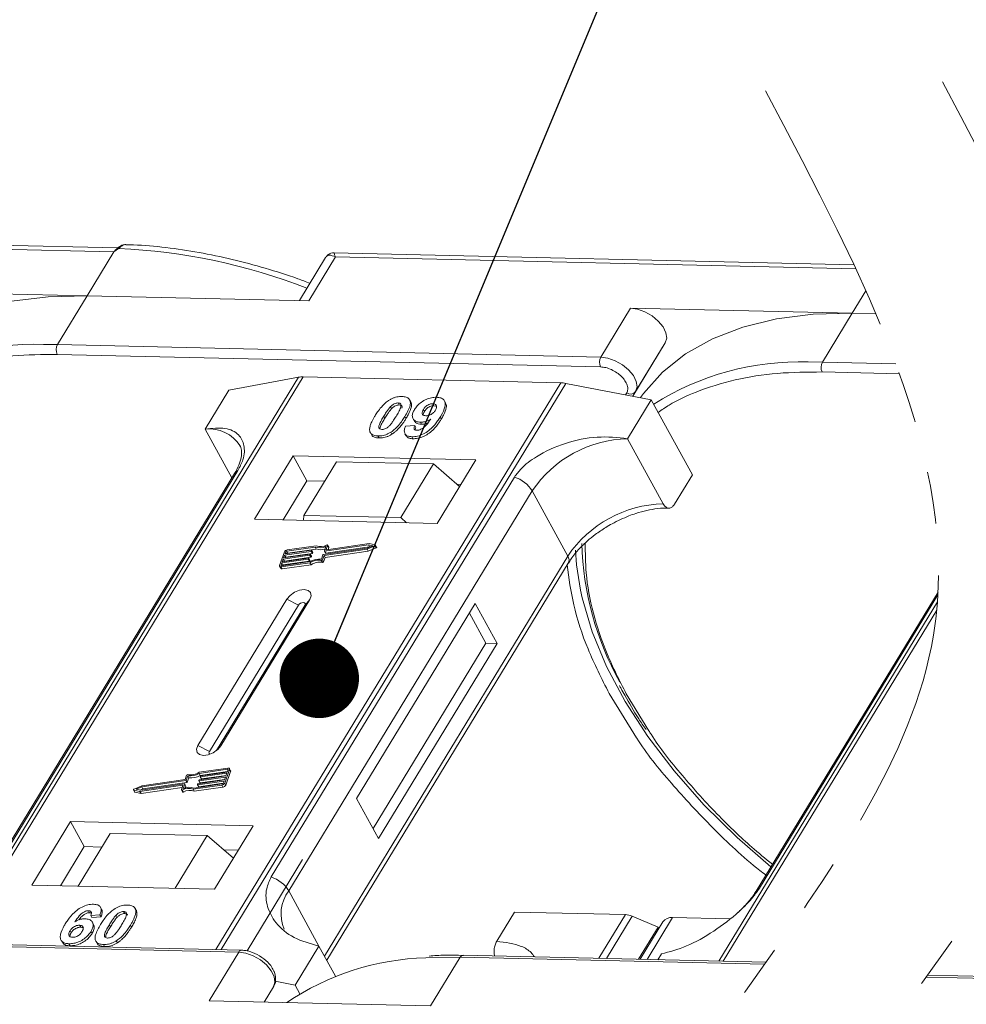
# Model space of a CAD drawing. Header units: millimetres. Extents: x -623 to 852, y 50 to 1083.
# Tile 57 of 72: x 493 to 552, y 850 to 912. Entities that reach past the tile are written whole.
import ezdxf

# ---------------------------------------------------------------- set-up
doc = ezdxf.new("R2010")
doc.units = ezdxf.units.MM
doc.linetypes.add('PHANTOM2', pattern=[31.75, 15.875, -3.175, 3.175, -3.175, 3.175, -3.175])
doc.styles.get("Standard").update_dxf_attribs({"font": '仿宋_GB2312.ttf', "width": 0.8})
doc.dimstyles.new('ISO-25.1', dxfattribs={"dimtxt": 6, "dimasz": 5, "dimexe": 3.5, "dimexo": 0.625, "dimgap": 1.5, "dimtad": 1, "dimtoh": 1, "dimtxsty": 'Standard', "dimcen": 2.5, "dimadec": 0, "dimazin": 0, "dimtfac": 1, "dimtmove": 0, "dimatfit": 3, "dimfxl": 0, "dimarcsym": 0})

msp = doc.modelspace()

# ---------------------------------------------------------------- linework, layer by layer
at = {"color": 7, "linetype": 'Continuous', "lineweight": 15}
for p, q in [((498.967, 897.438), (464.43, 898.23)), ((464.528, 897.97), (498.711, 897.186)), ((498.711, 897.186), (497.03, 894.424)), ((499.01, 897.396), (498.711, 897.186)), ((545.278, 896.375), (512.557, 897.126)), ((512.028, 896.828), (510.379, 894.117)), ((510.974, 894.104), (512.654, 896.866)), ((512.654, 896.866), (545.399, 896.114)), ((497.03, 894.424), (483.086, 894.744)), ((546.023, 894.742), (545.157, 893.319)), ((495.163, 891.355), (497.03, 894.424)), ((497.03, 894.424), (510.974, 894.104)), ((531.213, 893.639), (529.346, 890.57)), ((545.157, 893.319), (531.213, 893.639)), ((543.289, 890.25), (545.157, 893.319)), ((545.157, 893.319), (546.657, 893.285)), ((533.406, 891.464), (531.364, 888.105)), ((531.539, 888.395), (533.406, 891.464)), ((495.163, 891.355), (494.275, 891.361)), ((529.346, 890.57), (495.163, 891.355)), ((495.148, 890.733), (529.331, 889.948)), ((543.289, 890.25), (542.401, 890.256)), ((547.906, 890.144), (543.289, 890.25)), ((543.275, 889.628), (548.134, 889.517)), ((510.326, 889.298), (488.646, 853.669)), ((488.915, 853.662), (510.612, 889.32)), ((505.949, 888.493), (510.326, 889.298)), ((510.612, 889.32), (526.829, 888.947)), ((505.949, 888.493), (504.455, 886.038)), ((526.829, 888.947), (505.132, 853.29)), ((505.465, 853.283), (527.145, 888.913)), ((527.145, 888.913), (532.526, 887.883)), ((531.363, 888.106), (531.539, 888.395)), ((517.386, 887.75), (517.317, 887.876)), ((519.573, 887.685), (519.504, 887.811)), ((530.976, 888.317), (530.902, 888.194)), ((531.032, 885.428), (532.526, 887.883)), ((532.526, 887.883), (535.113, 883.155)), ((516.116, 887.446), (516.185, 887.32)), ((516.588, 887.679), (516.657, 887.553)), ((518.188, 887.27), (518.257, 887.144)), ((518.842, 887.503), (518.773, 887.629)), ((518.842, 887.503), (518.97, 887.477)), ((515.694, 886.855), (515.763, 886.729)), ((517.086, 886.693), (517.017, 886.82)), ((517.534, 886.69), (517.603, 886.564)), ((519.309, 886.664), (519.24, 886.79)), ((504.455, 886.038), (506.137, 882.963)), ((517.058, 886.212), (517.642, 886.251)), ((517.642, 886.251), (517.711, 886.125)), ((517.999, 886.466), (518.068, 886.34)), ((514.899, 885.739), (514.968, 885.613)), ((515.324, 885.602), (515.393, 885.476)), ((516.131, 885.836), (516.2, 885.71)), ((517.023, 885.746), (517.092, 885.62)), ((517.457, 885.553), (517.526, 885.427)), ((533.274, 881.33), (531.032, 885.428)), ((509.986, 884.355), (507.558, 880.365)), ((521.479, 884.091), (509.986, 884.355)), ((509.986, 884.355), (510.848, 882.779)), ((519.051, 880.102), (521.479, 884.091)), ((491.203, 858.253), (506.516, 883.419)), ((512.708, 883.981), (510.654, 880.605)), ((518.814, 883.841), (512.708, 883.981)), ((516.76, 880.465), (518.814, 883.841)), ((518.814, 883.841), (520.458, 882.414)), ((506.301, 883.233), (490.988, 858.067)), ((523.92, 883.02), (508.607, 857.854)), ((510.848, 882.779), (509.354, 880.324)), ((511.961, 882.753), (510.848, 882.779)), ((533.993, 881.314), (535.113, 883.155)), ((520.545, 882.556), (520.287, 882.562)), ((509.715, 856.977), (525.028, 882.143)), ((527.269, 878.045), (525.028, 882.143)), ((507.558, 880.365), (519.051, 880.102)), ((510.654, 880.605), (510.631, 880.295)), ((516.76, 880.465), (510.654, 880.605)), ((517.128, 880.146), (516.76, 880.465)), ((511.379, 878.616), (509.591, 878.362)), ((511.433, 878.691), (509.616, 878.433)), ((509.66, 878.236), (511.448, 878.49)), ((511.448, 878.49), (511.379, 878.616)), ((511.892, 878.151), (514.651, 878.542)), ((511.935, 878.089), (514.644, 878.474)), ((511.952, 878.378), (512.05, 878.652)), ((514.728, 878.755), (511.968, 878.363)), ((512.037, 878.237), (514.797, 878.629)), ((512.069, 878.462), (512.161, 878.718)), ((512.077, 878.448), (512.069, 878.462)), ((514.772, 878.829), (512.085, 878.447)), ((512.229, 878.611), (512.16, 878.737)), ((512.161, 878.718), (512.23, 878.592)), ((512.183, 878.461), (512.23, 878.592)), ((514.644, 878.474), (515.136, 878.681)), ((514.713, 878.348), (514.644, 878.474)), ((514.651, 878.542), (515.013, 878.695)), ((514.713, 878.348), (515.205, 878.555)), ((515.013, 878.695), (514.728, 878.755)), ((514.797, 878.629), (514.728, 878.755)), ((515.16, 878.747), (514.772, 878.829)), ((514.797, 878.629), (514.837, 878.621)), ((515.136, 878.681), (515.205, 878.555)), ((515.244, 878.61), (515.175, 878.736)), ((509.441, 878.307), (509.135, 877.456)), ((510.938, 877.847), (509.277, 877.611)), ((509.303, 877.682), (510.963, 877.918)), ((509.367, 877.859), (509.303, 877.682)), ((511.027, 878.095), (509.367, 877.859)), ((509.436, 877.733), (509.367, 877.859)), ((509.392, 877.93), (511.052, 878.166)), ((509.456, 878.108), (509.392, 877.93)), ((509.436, 877.733), (511.096, 877.969)), ((511.116, 878.343), (509.456, 878.108)), ((509.525, 877.982), (509.456, 878.108)), ((509.481, 878.179), (511.141, 878.414)), ((509.532, 878.32), (509.481, 878.179)), ((509.512, 877.947), (509.525, 877.982)), ((509.525, 877.982), (511.185, 878.217)), ((509.6, 878.195), (509.532, 878.32)), ((509.591, 878.362), (509.66, 878.236)), ((511.007, 877.721), (510.938, 877.847)), ((510.98, 877.903), (510.967, 877.868)), ((511.036, 877.742), (510.967, 877.868)), ((511.048, 877.786), (510.979, 877.912)), ((510.98, 877.903), (511.049, 877.777)), ((511.096, 877.969), (511.027, 878.095)), ((511.069, 878.152), (511.056, 878.116)), ((511.125, 877.99), (511.056, 878.116)), ((511.138, 878.035), (511.069, 878.161)), ((511.138, 878.025), (511.069, 878.152)), ((511.185, 878.217), (511.116, 878.343)), ((511.125, 877.99), (511.138, 878.025)), ((511.158, 878.4), (511.145, 878.364)), ((511.214, 878.238), (511.145, 878.364)), ((511.227, 878.283), (511.158, 878.409)), ((511.227, 878.274), (511.158, 878.4)), ((511.214, 878.238), (511.227, 878.274)), ((511.764, 877.855), (511.863, 878.13)), ((511.836, 877.815), (511.935, 878.089)), ((511.905, 877.689), (512.004, 877.963)), ((512.004, 877.963), (511.935, 878.089)), ((511.952, 878.369), (512.021, 878.243)), ((527.269, 878.045), (511.956, 852.879)), ((512.037, 878.237), (511.968, 878.363)), ((512.004, 877.963), (514.713, 878.348)), ((509.136, 877.401), (509.205, 877.275)), ((509.277, 877.611), (509.226, 877.469)), ((509.226, 877.469), (509.242, 877.441)), ((509.234, 877.369), (511.05, 877.627)), ((509.303, 877.243), (509.234, 877.369)), ((509.259, 877.44), (511.047, 877.694)), ((509.346, 877.485), (509.277, 877.611)), ((509.303, 877.243), (511.119, 877.501)), ((509.334, 877.451), (509.346, 877.485)), ((509.346, 877.485), (511.007, 877.721)), ((509.423, 877.699), (509.436, 877.733)), ((511.036, 877.742), (511.049, 877.777)), ((511.119, 877.501), (511.05, 877.627)), ((511.759, 877.774), (511.828, 877.648)), ((511.905, 877.689), (511.836, 877.815)), ((512.099, 852.618), (527.303, 877.604)), ((550.566, 875.781), (539.115, 856.963)), ((539.329, 857.149), (550.556, 875.6)), ((509.599, 875.34), (503.996, 866.133)), ((510.319, 874.95), (504.717, 865.743)), ((505.177, 865.816), (510.729, 874.94)), ((505.433, 866.1), (511.035, 875.307)), ((509.599, 875.34), (510.319, 874.95)), ((511.035, 875.307), (510.729, 874.94)), ((521.451, 875.067), (513.981, 862.791)), ((522.83, 872.546), (521.451, 875.067)), ((550.528, 875.17), (536.773, 852.564)), ((522.112, 872.562), (521.077, 874.454)), ((537.042, 852.558), (550.483, 874.648)), ((515.016, 860.9), (522.112, 872.562)), ((515.361, 860.27), (522.83, 872.546)), ((522.83, 872.546), (522.112, 872.562)), ((529.874, 869.394), (531.602, 866.607)), ((532.374, 867.06), (530.952, 869.37)), ((504.717, 865.743), (503.996, 866.133)), ((505.433, 866.1), (505.244, 865.874)), ((503.287, 864.253), (503.188, 863.979)), ((503.359, 864.213), (503.261, 863.939)), ((503.428, 864.087), (503.359, 864.213)), ((505.889, 864.699), (504.073, 864.441)), ((505.864, 864.628), (504.076, 864.374)), ((504.145, 864.248), (504.076, 864.374)), ((504.096, 863.973), (505.757, 864.209)), ((504.144, 864.165), (504.156, 864.201)), ((504.145, 864.248), (505.858, 864.492)), ((505.82, 864.387), (504.16, 864.151)), ((504.186, 864.222), (505.846, 864.457)), ((504.229, 864.025), (505.769, 864.243)), ((505.683, 863.761), (505.988, 864.612)), ((505.752, 863.635), (506.057, 864.486)), ((505.757, 864.209), (505.82, 864.387)), ((505.846, 864.457), (505.897, 864.599)), ((505.89, 864.58), (505.864, 864.628)), ((506.056, 864.541), (505.987, 864.667)), ((505.988, 864.612), (506.057, 864.486)), ((500.479, 863.594), (499.987, 863.387)), ((500.351, 863.24), (503.038, 863.621)), ((500.396, 863.313), (503.155, 863.705)), ((503.231, 863.918), (500.472, 863.526)), ((503.188, 863.979), (500.479, 863.594)), ((500.541, 863.4), (503.3, 863.792)), ((503.054, 863.607), (502.962, 863.35)), ((503.051, 863.597), (503.038, 863.621)), ((503.172, 863.691), (503.073, 863.417)), ((503.24, 863.574), (503.171, 863.7)), ((503.241, 863.565), (503.172, 863.691)), ((503.3, 863.792), (503.231, 863.918)), ((503.33, 863.813), (503.261, 863.939)), ((503.33, 863.813), (503.428, 864.087)), ((503.691, 863.377), (505.507, 863.635)), ((503.745, 863.452), (505.533, 863.706)), ((503.965, 863.669), (503.978, 863.704)), ((503.965, 863.66), (504.034, 863.534)), ((505.642, 863.89), (503.982, 863.654)), ((504.051, 863.528), (503.982, 863.654)), ((504.007, 863.725), (505.668, 863.961)), ((504.051, 863.528), (505.591, 863.747)), ((504.054, 863.917), (504.067, 863.952)), ((504.055, 863.908), (504.124, 863.782)), ((505.731, 864.138), (504.071, 863.903)), ((504.14, 863.776), (504.071, 863.903)), ((504.14, 863.776), (505.68, 863.995)), ((504.144, 864.156), (504.213, 864.03)), ((504.229, 864.025), (504.16, 864.151)), ((505.507, 863.635), (505.576, 863.509)), ((505.591, 863.748), (505.642, 863.89)), ((505.668, 863.961), (505.731, 864.138)), ((505.752, 863.635), (505.683, 863.761)), ((499.948, 863.332), (500.017, 863.206)), ((499.964, 863.322), (500.351, 863.24)), ((500.033, 863.196), (499.964, 863.322)), ((500.033, 863.196), (500.42, 863.114)), ((500.472, 863.526), (500.11, 863.374)), ((500.11, 863.374), (500.396, 863.313)), ((500.42, 863.114), (500.351, 863.24)), ((500.355, 863.322), (500.541, 863.4)), ((500.42, 863.114), (503.009, 863.481)), ((500.541, 863.4), (500.472, 863.526)), ((502.963, 863.332), (503.032, 863.206)), ((503.085, 863.201), (503.016, 863.327)), ((503.203, 863.46), (503.241, 863.565)), ((503.76, 863.251), (503.691, 863.377)), ((503.76, 863.251), (505.576, 863.509)), ((513.981, 862.791), (515.361, 860.27)), ((495.98, 861.338), (493.553, 857.348)), ((507.473, 861.074), (495.98, 861.338)), ((495.98, 861.338), (496.843, 859.762)), ((498.479, 860.596), (496.462, 857.281)), ((498.479, 860.596), (504.584, 860.455)), ((505.046, 857.084), (507.473, 861.074)), ((502.567, 857.141), (504.584, 860.455)), ((504.584, 860.455), (506.229, 859.028)), ((496.843, 859.762), (495.349, 857.307)), ((497.956, 859.736), (496.843, 859.762)), ((506.539, 859.539), (505.616, 859.56)), ((510.587, 858.948), (507.095, 853.209)), ((493.553, 857.348), (505.046, 857.084)), ((509.715, 856.977), (511.611, 853.51)), ((497.117, 855.731), (497.186, 855.605)), ((497.94, 855.819), (497.871, 855.945)), ((499.321, 855.68), (499.39, 855.554)), ((500.001, 855.941), (499.995, 855.952)), ((500.074, 855.822), (500.143, 855.696)), ((522.797, 853.809), (523.917, 855.65)), ((523.917, 855.65), (530.901, 855.49)), ((497.835, 855.48), (497.251, 855.441)), ((497.251, 855.441), (497.32, 855.315)), ((497.32, 855.315), (497.904, 855.353)), ((497.43, 854.872), (497.361, 854.999)), ((497.835, 855.48), (497.904, 855.353)), ((498.918, 855.321), (498.849, 855.447)), ((530.901, 855.49), (529.227, 852.738)), ((531.32, 855.391), (529.699, 852.727)), ((531.32, 855.391), (532.951, 854.696)), ((533.253, 855.038), (531.817, 852.678)), ((532.263, 852.668), (533.863, 855.297)), ((537.439, 855.215), (533.863, 855.297)), ((495.954, 854.474), (496.023, 854.348)), ((496.552, 854.818), (496.621, 854.692)), ((497.273, 854.433), (497.342, 854.307)), ((498.426, 854.854), (498.495, 854.728)), ((499.752, 854.824), (499.821, 854.698)), ((531.724, 852.68), (532.951, 854.696)), ((532.995, 854.615), (532.951, 854.696)), ((472.38, 853.913), (506.563, 853.129)), ((506.746, 853.253), (472.562, 854.038)), ((495.388, 853.883), (495.457, 853.757)), ((497.576, 853.817), (497.645, 853.69)), ((498.863, 853.837), (498.932, 853.711)), ((495.882, 853.653), (495.951, 853.527)), ((498.057, 853.603), (498.126, 853.477)), ((506.563, 853.129), (504.696, 850.06)), ((511.611, 853.51), (510.117, 851.055)), ((511.611, 853.51), (512.654, 851.605)), ((518.347, 852.77), (520.507, 852.809)), ((518.639, 849.74), (520.507, 852.809)), ((520.507, 852.809), (539.664, 852.369)), ((539.754, 852.496), (520.689, 852.933)), ((532.939, 852.652), (533.16, 853.016)), ((508.855, 851.297), (510.117, 851.055)), ((549.818, 851.558), (564.227, 851.227)), ((564.409, 851.352), (549.909, 851.684)), ((508.756, 850.953), (508.164, 849.98)), ((508.164, 849.98), (508.756, 850.953)), ((510.117, 851.055), (510.417, 850.508)), ((504.696, 850.06), (518.639, 849.74))]:
    msp.add_line(p, q, dxfattribs=at)
at = {"color": 7, "linetype": 'Continuous', "lineweight": 15, "flags": 128}
for points in [[(499.01, 897.396), (498.993, 897.406), (498.978, 897.414), (498.965, 897.419), (498.954, 897.421), (498.944, 897.42), (498.937, 897.417), (498.932, 897.41), (498.929, 897.401)], [(497.03, 894.424), (494.578, 894.366), (492.279, 894.077), (490.159, 893.561), (488.241, 892.822), (486.546, 891.87), (485.092, 890.715), (483.896, 889.369), (483.716, 889.118)], [(533.406, 891.464), (533.495, 891.755), (533.446, 892.1), (533.265, 892.469), (532.966, 892.831), (532.576, 893.153), (532.127, 893.408), (531.66, 893.575), (531.213, 893.639)], [(545.157, 893.319), (542.705, 893.261), (540.406, 892.973), (538.286, 892.456), (536.368, 891.718), (534.673, 890.766), (533.219, 889.611), (532.023, 888.265), (531.843, 888.014)], [(531.539, 888.395), (531.628, 888.686), (531.579, 889.031), (531.397, 889.4), (531.099, 889.762), (530.708, 890.084), (530.26, 890.339), (529.792, 890.506), (529.346, 890.57)], [(512.085, 878.447), (512.081, 878.447), (512.077, 878.447), (512.074, 878.448), (512.071, 878.45), (512.069, 878.452), (512.068, 878.455), (512.068, 878.458), (512.069, 878.462)], [(512.107, 878.741), (512.119, 878.745), (512.131, 878.748), (512.141, 878.748), (512.15, 878.745), (512.157, 878.741), (512.161, 878.735), (512.163, 878.727), (512.161, 878.718)], [(515.16, 878.747), (515.169, 878.743), (515.175, 878.736), (515.177, 878.728), (515.176, 878.718), (515.17, 878.707), (515.161, 878.697), (515.149, 878.688), (515.136, 878.681)], [(515.205, 878.555), (515.218, 878.562), (515.23, 878.571), (515.239, 878.581), (515.245, 878.592), (515.246, 878.602), (515.244, 878.61)], [(510.963, 877.918), (510.967, 877.918), (510.971, 877.918), (510.975, 877.917), (510.977, 877.915), (510.979, 877.913), (510.98, 877.91), (510.98, 877.907), (510.98, 877.903)], [(511.052, 878.166), (511.057, 878.166), (511.061, 878.166), (511.064, 878.165), (511.067, 878.163), (511.068, 878.161), (511.07, 878.158), (511.07, 878.155), (511.069, 878.152)], [(511.141, 878.414), (511.146, 878.415), (511.15, 878.414), (511.153, 878.413), (511.156, 878.411), (511.158, 878.409), (511.159, 878.406), (511.159, 878.403), (511.158, 878.4)], [(511.968, 878.363), (511.964, 878.363), (511.96, 878.363), (511.957, 878.365), (511.954, 878.366), (511.952, 878.369), (511.951, 878.371), (511.951, 878.374), (511.952, 878.378)], [(528.067, 875.894), (527.824, 877.487), (527.76, 878.409)], [(509.234, 877.369), (509.208, 877.368), (509.184, 877.37), (509.164, 877.376), (509.148, 877.387), (509.137, 877.4), (509.131, 877.417), (509.13, 877.436), (509.135, 877.456)], [(509.226, 877.469), (509.225, 877.462), (509.225, 877.456), (509.227, 877.451), (509.231, 877.446), (509.236, 877.443), (509.243, 877.44), (509.251, 877.44), (509.259, 877.44)], [(511.035, 875.307), (511.124, 875.543), (511.089, 875.745), (510.937, 875.884), (510.69, 875.937), (510.387, 875.896), (510.073, 875.769), (509.796, 875.573), (509.599, 875.34)], [(540.046, 858.493), (537.92, 860.344), (535.838, 862.398), (533.956, 864.523), (532.296, 866.696), (530.873, 868.896), (529.704, 871.097), (528.8, 873.278), (528.171, 875.416), (528.067, 875.894)], [(510.729, 874.94), (510.754, 875.007), (510.744, 875.065), (510.701, 875.105), (510.63, 875.12), (510.544, 875.108), (510.454, 875.072), (510.376, 875.016), (510.319, 874.95)], [(503.996, 866.133), (503.908, 865.896), (503.943, 865.694), (504.095, 865.555), (504.341, 865.502), (504.645, 865.543), (504.959, 865.67), (505.235, 865.866), (505.433, 866.1)], [(504.717, 865.743), (504.692, 865.675), (504.702, 865.617), (504.745, 865.578), (504.75, 865.576)], [(505.897, 864.599), (505.898, 864.606), (505.898, 864.612), (505.896, 864.618), (505.892, 864.622), (505.887, 864.626), (505.88, 864.628), (505.872, 864.629), (505.864, 864.628)], [(505.889, 864.699), (505.915, 864.701), (505.939, 864.699), (505.959, 864.692), (505.975, 864.682), (505.987, 864.668), (505.993, 864.652), (505.993, 864.633), (505.988, 864.612)], [(503.038, 863.621), (503.042, 863.621), (503.046, 863.621), (503.05, 863.62), (503.052, 863.618), (503.054, 863.616), (503.055, 863.613), (503.055, 863.61), (503.054, 863.607)], [(503.155, 863.705), (503.159, 863.705), (503.163, 863.705), (503.167, 863.704), (503.169, 863.702), (503.171, 863.7), (503.172, 863.697), (503.172, 863.694), (503.172, 863.691)], [(503.982, 863.654), (503.977, 863.654), (503.973, 863.654), (503.97, 863.655), (503.967, 863.657), (503.966, 863.659), (503.965, 863.662), (503.964, 863.665), (503.965, 863.669)], [(504.071, 863.903), (504.067, 863.902), (504.063, 863.903), (504.059, 863.904), (504.057, 863.905), (504.055, 863.908), (504.054, 863.91), (504.054, 863.914), (504.054, 863.917)], [(504.16, 864.151), (504.156, 864.15), (504.152, 864.151), (504.148, 864.152), (504.146, 864.154), (504.144, 864.156), (504.143, 864.159), (504.143, 864.162), (504.144, 864.165)], [(499.964, 863.322), (499.954, 863.326), (499.948, 863.332), (499.946, 863.341), (499.947, 863.351), (499.953, 863.361), (499.962, 863.371), (499.974, 863.38), (499.987, 863.387)], [(503.016, 863.327), (503.004, 863.323), (502.993, 863.321), (502.982, 863.321), (502.973, 863.323), (502.966, 863.328), (502.962, 863.334), (502.961, 863.341), (502.962, 863.35)], [(503.032, 863.206), (503.035, 863.201), (503.042, 863.197), (503.051, 863.195), (503.062, 863.195), (503.073, 863.197), (503.085, 863.201)], [(506.563, 853.129), (507.01, 853.065), (507.477, 852.898), (507.926, 852.642), (508.316, 852.32), (508.615, 851.959), (508.796, 851.59), (508.845, 851.244), (508.756, 850.953)]]:
    msp.add_lwpolyline(points, dxfattribs=at)
at = {"color": 7, "linetype": 'Continuous', "lineweight": 15}
for centre, radius, start, end in [((497.315, 859.828), 37.606, 68.8867, 87.41637), ((493.727, 874.183), 17.186, 88.17299, 122.27686), ((495.756, 891.03), 0.676, 151.28833, 206.07738), ((529.939, 890.245), 0.676, 151.28833, 206.07738), ((541.854, 873.079), 17.186, 88.17299, 122.27686), ((543.882, 889.925), 0.676, 151.28833, 206.07738), ((510.572, 887.916), 1.404, 88.36437, 100.07486), ((526.777, 887.025), 1.923, 78.95956, 88.45106), ((531.218, 888.643), 0.406, 233.49916, 322.32593), ((504.695, 883.73), 2.32, 32.72807, 95.94494), ((531.2, 877.991), 7.439, 91.29253, 146.07318), ((506.714, 882.975), 0.486, 114.04723, 148.03545), ((523.277, 881.07), 2.052, 31.49474, 71.76502), ((533.442, 873.893), 7.439, 91.29253, 146.07318), ((511.67, 879.475), 0.907, 251.29271, 294.8085), ((511.715, 879.46), 0.819, 249.85489, 298.61454), ((511.729, 879.293), 0.85, 250.64873, 287.80174), ((512.21, 878.601), 0.0214, 336.12463, 26.81041), ((546.971, 879.323), 18.828, 181.47296, 209.27046), ((509.646, 878.207), 0.229, 97.42066, 153.85265), ((509.601, 878.287), 0.0762, 97.42066, 153.85265), ((509.67, 878.16), 0.0769, 97.57631, 152.44031), ((510.933, 877.885), 0.0381, 277.42066, 333.85265), ((511.022, 878.133), 0.0381, 277.42066, 333.85265), ((511.65, 876.688), 1.173, 84.44241, 120.93013), ((511.091, 878.007), 0.0381, 277.42066, 333.85265), ((511.111, 878.381), 0.0381, 277.42066, 333.85265), ((511.128, 878.03), 0.011, 336.9348, 26.00024), ((511.18, 878.255), 0.0381, 277.42066, 333.85265), ((511.217, 878.278), 0.011, 336.9348, 26.00024), ((511.897, 878.113), 0.0381, 97.42066, 153.85265), ((512.033, 878.251), 0.0149, 216.6597, 287.11154), ((526.928, 877.797), 0.422, 332.73921, 35.93869), ((509.277, 877.328), 0.0892, 216.6597, 287.11154), ((511.002, 877.759), 0.0381, 277.42066, 333.85265), ((511.038, 877.782), 0.011, 336.9348, 26.00024), ((511.593, 876.79), 0.998, 80.39857, 122.94909), ((511.662, 876.664), 0.998, 80.39857, 122.94909), ((511.77, 877.847), 0.0736, 261.76287, 334.64704), ((511.839, 877.72), 0.0736, 261.76287, 334.64704), ((503.353, 864.222), 0.0736, 81.76287, 154.64704), ((503.473, 865.381), 1.173, 264.44241, 300.93013), ((503.53, 865.278), 0.998, 260.39857, 302.94909), ((503.542, 865.255), 1.173, 264.44241, 300.93013), ((504.191, 864.184), 0.0381, 97.42066, 153.85265), ((505.997, 864.512), 0.0661, 336.9348, 26.00024), ((503.227, 863.956), 0.0381, 277.42066, 333.85265), ((503.296, 863.83), 0.0381, 277.42066, 333.85265), ((504.012, 863.687), 0.0381, 97.42066, 153.85265), ((504.101, 863.936), 0.0381, 97.42066, 153.85265), ((504.136, 863.791), 0.0149, 216.6597, 287.11154), ((504.225, 864.039), 0.0149, 216.6597, 287.11154), ((505.478, 863.862), 0.229, 277.42066, 333.85265), ((505.523, 863.782), 0.0762, 277.42066, 333.85265), ((505.547, 863.736), 0.229, 277.42066, 333.85265), ((500.035, 863.217), 0.0212, 210.21858, 262.82259), ((503.409, 862.608), 0.819, 69.85489, 118.61454), ((503.454, 862.593), 0.907, 71.29271, 114.8085), ((503.478, 862.482), 0.819, 69.85489, 118.61454), ((503.23, 863.569), 0.011, 336.9348, 26.00024), ((504.046, 863.542), 0.0149, 216.6597, 287.11154), ((507.965, 855.905), 2.052, 31.49474, 71.76502), ((511.66, 855.514), 2.434, 143.05874, 202.97399), ((539.527, 856.705), 0.486, 114.04363, 148.18037), ((530.851, 854.336), 1.154, 66.05067, 87.52203), ((533.783, 854.638), 0.664, 83.06528, 142.98998), ((506.755, 853.043), 0.21, 92.05976, 156.00278), ((518.815, 836.305), 16.472, 91.62872, 124.08314), ((520.706, 852.713), 0.221, 94.37574, 154.30043)]:
    msp.add_arc(centre, radius, start, end, dxfattribs=at)
at = {"color": 3, "linetype": 'PHANTOM2', "lineweight": 9, "ltscale": 1.030123}
for points in [[(550.848, 907.882), (561.421, 873.644), (537.756, 828.834), (548.329, 794.596)], [(539.705, 907.314), (550.278, 873.076), (526.613, 828.266), (537.186, 794.028)]]:
    msp.add_spline(points, degree=3, dxfattribs=at)
at = {"color": 7, "linetype": 'Continuous', "lineweight": 15}
for points, knots in [([(499.466, 897.639), (499.461, 897.641), (499.422, 897.652), (499.341, 897.629), (499.227, 897.58), (499.118, 897.499), (499.044, 897.428), (499.01, 897.396)], [0, 0, 0, 0, 0.033044, 0.285426, 0.531875, 0.785768, 1, 1, 1, 1]), ([(498.944, 897.42), (498.931, 897.411), (498.906, 897.392), (498.88, 897.373), (498.868, 897.364)], [0, 0, 0, 0, 0.518796, 1, 1, 1, 1]), ([(499.425, 897.639), (499.381, 897.636), (499.287, 897.63), (499.118, 897.557), (499.006, 897.47), (498.937, 897.417)], [0, 0, 0, 0, 0.249637, 0.538323, 1, 1, 1, 1]), ([(511.042, 895.208), (510.787, 895.305), (509.853, 895.663), (508.219, 896.174), (506.142, 896.734), (504.05, 897.172), (501.975, 897.471), (500.438, 897.623), (499.623, 897.629), (499.465, 897.63)], [0, 0, 0, 0, 0.064257, 0.235538, 0.411454, 0.590698, 0.772379, 0.955884, 1, 1, 1, 1]), ([(512.555, 897.126), (512.491, 897.122), (512.381, 897.115), (512.197, 897.03), (512.113, 896.934), (512.067, 896.882)], [0, 0, 0, 0, 0.389383, 0.666862, 1, 1, 1, 1]), ([(512.556, 897.12), (512.556, 897.122), (512.555, 897.145), (512.578, 897.063), (512.629, 896.932), (512.654, 896.866)], [0, 0, 0, 0, 0.044603, 0.521109, 1, 1, 1, 1]), ([(512.654, 896.866), (512.515, 896.922), (512.298, 897.01), (512.103, 896.942), (512.032, 896.828), (512, 896.777)], [0, 0, 0, 0, 0.498413, 0.772928, 1, 1, 1, 1]), ([(484.837, 888.187), (485.06, 888.346), (485.769, 888.85), (487.357, 889.574), (489.614, 890.279), (492.278, 890.709), (494.201, 890.725), (495.148, 890.733)], [0, 0, 0, 0, 0.088375, 0.281114, 0.527622, 0.767417, 1, 1, 1, 1]), ([(529.331, 889.948), (529.439, 889.938), (529.659, 889.918), (530.02, 889.786), (530.363, 889.59), (530.657, 889.346), (530.884, 889.074), (531.023, 888.791), (531.064, 888.524), (531.005, 888.385), (530.976, 888.317)], [0, 0, 0, 0, 0.12225, 0.25, 0.37775, 0.5, 0.62225, 0.75, 0.87775, 1, 1, 1, 1]), ([(532.964, 887.083), (533.187, 887.242), (533.896, 887.746), (535.484, 888.47), (537.74, 889.175), (540.404, 889.604), (542.328, 889.62), (543.275, 889.628)], [0, 0, 0, 0, 0.088375, 0.281114, 0.527622, 0.767417, 1, 1, 1, 1]), ([(515.142, 886.868), (515.193, 886.95), (515.31, 887.136), (515.559, 887.459), (515.818, 887.716), (516.009, 887.841), (516.03, 887.854)], [0, 0, 0, 0, 0.236731, 0.537555, 0.949668, 1, 1, 1, 1]), ([(516.03, 887.854), (516.081, 887.884), (516.184, 887.945), (516.348, 888.013), (516.515, 888.061), (516.65, 888.082), (516.758, 888.089), (516.81, 888.088), (516.837, 888.088)], [0, 0, 0, 0, 0.193776, 0.3936, 0.587864, 0.788908, 0.894169, 1, 1, 1, 1]), ([(516.837, 888.088), (516.93, 888.08), (517.118, 888.063), (517.297, 887.935), (517.382, 887.751), (517.339, 887.378), (517.154, 887.057), (517.017, 886.82)], [0, 0, 0, 0, 0.147566, 0.296688, 0.431278, 0.580404, 1, 1, 1, 1]), ([(517.086, 886.693), (517.134, 886.775), (517.285, 887.031), (517.429, 887.369), (517.452, 887.646), (517.39, 887.722), (517.374, 887.743)], [0, 0, 0, 0, 0.220552, 0.687786, 0.91457, 1, 1, 1, 1]), ([(517.621, 887.259), (517.676, 887.341), (517.788, 887.507), (518.05, 887.737), (518.362, 887.914), (518.701, 888.027), (518.905, 888.035), (519.011, 888.038)], [0, 0, 0, 0, 0.197927, 0.397728, 0.597413, 0.790584, 1, 1, 1, 1]), ([(519.011, 888.038), (519.105, 888.03), (519.292, 888.012), (519.475, 887.882), (519.571, 887.69), (519.543, 887.358), (519.392, 887.044), (519.262, 886.826), (519.24, 886.79)], [0, 0, 0, 0, 0.148288, 0.297745, 0.443713, 0.607791, 0.934708, 1, 1, 1, 1]), ([(515.694, 886.855), (515.719, 886.896), (515.77, 886.978), (515.842, 887.088), (515.909, 887.187), (515.972, 887.274), (516.038, 887.361), (516.09, 887.417), (516.116, 887.446)], [0, 0, 0, 0, 0.205942, 0.411959, 0.558149, 0.704502, 0.851801, 1, 1, 1, 1]), ([(515.763, 886.729), (515.788, 886.77), (515.839, 886.852), (515.911, 886.962), (515.978, 887.061), (516.041, 887.148), (516.107, 887.235), (516.159, 887.291), (516.185, 887.32)], [0, 0, 0, 0, 0.205942, 0.411959, 0.558149, 0.704502, 0.851801, 1, 1, 1, 1]), ([(516.116, 887.446), (516.159, 887.488), (516.228, 887.556), (516.353, 887.631), (516.466, 887.67), (516.544, 887.679), (516.583, 887.679), (516.588, 887.679)], [0, 0, 0, 0, 0.3348035, 0.5425606, 0.750382, 0.9707212, 1, 1, 1, 1]), ([(516.185, 887.32), (516.228, 887.362), (516.297, 887.43), (516.422, 887.505), (516.535, 887.544), (516.613, 887.552), (516.652, 887.553), (516.657, 887.553)], [0, 0, 0, 0, 0.334804, 0.542561, 0.750382, 0.970721, 1, 1, 1, 1]), ([(516.588, 887.679), (516.627, 887.675), (516.696, 887.667), (516.763, 887.618), (516.788, 887.525), (516.755, 887.355), (516.633, 887.114), (516.523, 886.93), (516.468, 886.837)], [0, 0, 0, 0, 0.104614, 0.188814, 0.273512, 0.444127, 0.719481, 1, 1, 1, 1]), ([(516.657, 887.553), (516.696, 887.549), (516.766, 887.541), (516.831, 887.492), (516.854, 887.424), (516.842, 887.371), (516.836, 887.344)], [0, 0, 0, 0, 0.293658, 0.530016, 0.767769, 1, 1, 1, 1]), ([(517.999, 886.466), (517.906, 886.476), (517.72, 886.495), (517.549, 886.634), (517.471, 886.826), (517.504, 887.046), (517.585, 887.194), (517.621, 887.259)], [0, 0, 0, 0, 0.210189, 0.421773, 0.623603, 0.837034, 1, 1, 1, 1]), ([(518.341, 886.873), (518.295, 886.878), (518.209, 886.886), (518.126, 886.947), (518.095, 887.029), (518.116, 887.141), (518.161, 887.222), (518.188, 887.27)], [0, 0, 0, 0, 0.2139369, 0.3980753, 0.5830907, 0.7516657, 1, 1, 1, 1]), ([(518.175, 886.922), (518.177, 886.948), (518.184, 887.019), (518.229, 887.095), (518.257, 887.144)], [0, 0, 0, 0, 0.366323, 1, 1, 1, 1]), ([(518.188, 887.27), (518.223, 887.323), (518.279, 887.408), (518.4, 887.517), (518.518, 887.581), (518.649, 887.624), (518.729, 887.627), (518.773, 887.629)], [0, 0, 0, 0, 0.2913202, 0.4655393, 0.6416315, 0.798664, 1, 1, 1, 1]), ([(518.257, 887.144), (518.292, 887.197), (518.348, 887.282), (518.469, 887.39), (518.587, 887.455), (518.718, 887.497), (518.797, 887.501), (518.842, 887.503)], [0, 0, 0, 0, 0.29132, 0.465539, 0.641632, 0.798664, 1, 1, 1, 1]), ([(518.94, 887.217), (518.907, 887.169), (518.852, 887.087), (518.727, 886.985), (518.599, 886.92), (518.465, 886.877), (518.382, 886.874), (518.341, 886.873)], [0, 0, 0, 0, 0.2673945, 0.4472142, 0.6271221, 0.8130653, 1, 1, 1, 1]), ([(518.773, 887.629), (518.819, 887.624), (518.912, 887.612), (518.994, 887.538), (519.027, 887.439), (519, 887.326), (518.959, 887.252), (518.94, 887.217)], [0, 0, 0, 0, 0.207955, 0.420406, 0.62732, 0.827707, 1, 1, 1, 1]), ([(519.309, 886.664), (519.357, 886.746), (519.502, 886.993), (519.63, 887.327), (519.638, 887.591), (519.575, 887.663), (519.562, 887.678)], [0, 0, 0, 0, 0.2271221, 0.6848597, 0.9348975, 1, 1, 1, 1]), ([(514.82, 885.869), (514.812, 885.903), (514.796, 885.972), (514.807, 886.119), (514.857, 886.309), (514.947, 886.517), (515.045, 886.704), (515.109, 886.813), (515.142, 886.868)], [0, 0, 0, 0, 0.1184406, 0.2393457, 0.4595932, 0.6849248, 0.8422399, 1, 1, 1, 1]), ([(515.573, 886.011), (515.527, 886.017), (515.453, 886.027), (515.393, 886.083), (515.375, 886.179), (515.411, 886.349), (515.536, 886.588), (515.641, 886.766), (515.694, 886.855)], [0, 0, 0, 0, 0.1253702, 0.2022903, 0.2791788, 0.4647576, 0.7305818, 1, 1, 1, 1]), ([(515.466, 886.097), (515.47, 886.13), (515.484, 886.246), (515.609, 886.463), (515.711, 886.64), (515.763, 886.729)], [0, 0, 0, 0, 0.166989, 0.580698, 1, 1, 1, 1]), ([(516.468, 886.837), (516.443, 886.796), (516.392, 886.714), (516.32, 886.603), (516.253, 886.504), (516.189, 886.417), (516.123, 886.33), (516.071, 886.273), (516.045, 886.244)], [0, 0, 0, 0, 0.20527, 0.410616, 0.55715, 0.703844, 0.851471, 1, 1, 1, 1]), ([(517.017, 886.82), (516.966, 886.738), (516.849, 886.552), (516.604, 886.234), (516.348, 885.979), (516.158, 885.854), (516.131, 885.836)], [0, 0, 0, 0, 0.237281, 0.538591, 0.932677, 1, 1, 1, 1]), ([(516.2, 885.71), (516.248, 885.743), (516.346, 885.809), (516.509, 885.948), (516.681, 886.126), (516.842, 886.327), (516.976, 886.517), (517.049, 886.635), (517.086, 886.693)], [0, 0, 0, 0, 0.118595, 0.239509, 0.447458, 0.659935, 0.829685, 1, 1, 1, 1]), ([(519.24, 886.79), (519.189, 886.708), (519.032, 886.462), (518.76, 886.122), (518.37, 885.815), (518.008, 885.635), (517.691, 885.556), (517.519, 885.554), (517.457, 885.553)], [0, 0, 0, 0, 0.1423372, 0.4291269, 0.5899433, 0.7512055, 0.9098946, 1, 1, 1, 1]), ([(517.526, 885.427), (517.626, 885.43), (517.829, 885.438), (518.163, 885.548), (518.493, 885.726), (518.871, 886.04), (519.124, 886.369), (519.272, 886.604), (519.309, 886.664)], [0, 0, 0, 0, 0.14324, 0.28761, 0.430449, 0.591135, 0.89544, 1, 1, 1, 1]), ([(517.614, 886.57), (517.628, 886.541), (517.67, 886.446), (517.831, 886.361), (517.998, 886.346), (518.068, 886.34)], [0, 0, 0, 0, 0.20752, 0.66568, 1, 1, 1, 1]), ([(517.777, 885.96), (517.818, 885.963), (517.899, 885.968), (518.045, 886.026), (518.21, 886.128), (518.424, 886.348), (518.554, 886.533), (518.643, 886.66)], [0, 0, 0, 0, 0.112015, 0.224355, 0.367768, 0.565827, 1, 1, 1, 1]), ([(518.643, 886.66), (518.592, 886.631), (518.488, 886.571), (518.349, 886.519), (518.239, 886.49), (518.157, 886.474), (518.077, 886.466), (518.025, 886.466), (517.999, 886.466)], [0, 0, 0, 0, 0.243491, 0.496266, 0.61821, 0.741704, 0.870158, 1, 1, 1, 1]), ([(506.516, 883.419), (506.634, 883.654), (506.935, 884.253), (506.947, 885.048), (506.592, 885.753), (505.777, 886.168), (504.894, 886.081), (504.455, 886.038)], [0, 0, 0, 0, 0.125713, 0.321276, 0.524466, 0.763484, 1, 1, 1, 1]), ([(516.045, 886.244), (516.002, 886.202), (515.933, 886.135), (515.809, 886.059), (515.697, 886.021), (515.619, 886.011), (515.579, 886.011), (515.573, 886.011)], [0, 0, 0, 0, 0.333678, 0.540413, 0.747264, 0.961209, 1, 1, 1, 1]), ([(517.457, 885.553), (517.363, 885.562), (517.195, 885.578), (517.037, 885.695), (516.967, 885.871), (516.996, 886.055), (517.045, 886.178), (517.058, 886.212)], [0, 0, 0, 0, 0.242788, 0.438865, 0.634801, 0.900936, 1, 1, 1, 1]), ([(517.642, 886.251), (517.622, 886.201), (517.591, 886.126), (517.602, 886.036), (517.648, 885.986), (517.712, 885.964), (517.759, 885.961), (517.777, 885.96)], [0, 0, 0, 0, 0.344714, 0.529059, 0.714209, 0.892196, 1, 1, 1, 1]), ([(517.672, 885.983), (517.674, 886.009), (517.678, 886.055), (517.701, 886.104), (517.711, 886.125)], [0, 0, 0, 0, 0.569737, 1, 1, 1, 1]), ([(518.068, 886.34), (518.117, 886.341), (518.218, 886.343), (518.351, 886.372), (518.429, 886.399), (518.45, 886.407)], [0, 0, 0, 0, 0.409454, 0.83528, 1, 1, 1, 1]), ([(515.324, 885.602), (515.277, 885.604), (515.182, 885.609), (515.056, 885.639), (514.948, 885.69), (514.881, 885.753), (514.841, 885.815), (514.827, 885.851), (514.82, 885.869)], [0, 0, 0, 0, 0.192635, 0.388697, 0.582015, 0.783044, 0.890959, 1, 1, 1, 1]), ([(514.971, 885.615), (514.984, 885.601), (515.019, 885.562), (515.11, 885.519), (515.216, 885.491), (515.313, 885.479), (515.366, 885.477), (515.393, 885.476)], [0, 0, 0, 0, 0.143925, 0.415852, 0.697483, 0.848301, 1, 1, 1, 1]), ([(516.131, 885.836), (516.08, 885.806), (515.977, 885.745), (515.813, 885.677), (515.646, 885.629), (515.51, 885.608), (515.403, 885.601), (515.35, 885.602), (515.324, 885.602)], [0, 0, 0, 0, 0.193769, 0.393564, 0.587886, 0.789131, 0.894283, 1, 1, 1, 1]), ([(515.393, 885.476), (515.442, 885.476), (515.54, 885.477), (515.699, 885.5), (515.864, 885.544), (516.005, 885.602), (516.117, 885.66), (516.172, 885.693), (516.2, 885.71)], [0, 0, 0, 0, 0.193594, 0.390501, 0.584817, 0.78683, 0.892868, 1, 1, 1, 1]), ([(517.095, 885.622), (517.131, 885.574), (517.2, 885.482), (517.373, 885.435), (517.487, 885.429), (517.526, 885.427)], [0, 0, 0, 0, 0.415852, 0.802138, 1, 1, 1, 1]), ([(531.032, 885.428), (530.402, 885.496), (529.141, 885.633), (527.095, 885.209), (525.46, 884.459), (524.398, 883.673), (524.049, 883.196), (523.92, 883.02)], [0, 0, 0, 0, 0.249096, 0.498243, 0.745205, 0.90541, 1, 1, 1, 1]), ([(506.639, 884.982), (506.65, 884.967), (506.719, 884.874), (506.756, 884.67), (506.739, 884.265), (506.605, 883.784), (506.399, 883.412), (506.299, 883.232)], [0, 0, 0, 0, 0.054359, 0.333223, 0.559722, 0.78604, 1, 1, 1, 1]), ([(530.058, 880.079), (530.408, 880.255), (530.9, 880.502), (531.638, 880.761), (532.252, 880.931), (532.934, 881.04), (533.401, 881.081), (533.61, 881.063), (533.624, 881.061)], [0, 0, 0, 0, 0.288391, 0.40474, 0.594322, 0.785544, 0.984773, 1, 1, 1, 1]), ([(533.993, 881.314), (533.947, 881.252), (533.855, 881.128), (533.684, 881.052), (533.512, 881.074), (533.37, 881.177), (533.301, 881.287), (533.274, 881.33)], [0, 0, 0, 0, 0.2146939, 0.4293877, 0.6440816, 0.8587754, 1, 1, 1, 1]), ([(527.319, 877.606), (527.367, 877.692), (527.538, 877.991), (527.945, 878.469), (528.472, 878.983), (529.027, 879.432), (529.554, 879.793), (529.923, 880.003), (530.058, 880.079)], [0, 0, 0, 0, 0.097286, 0.340622, 0.525469, 0.686972, 0.885597, 1, 1, 1, 1]), ([(530.952, 869.37), (530.523, 870.215), (529.651, 871.931), (528.818, 874.49), (528.371, 876.83), (528.372, 878.249), (528.373, 878.871)], [0, 0, 0, 0, 0.255322, 0.518562, 0.789217, 1, 1, 1, 1]), ([(527.236, 877.495), (527.344, 876.664), (527.566, 874.949), (528.454, 872.218), (529.402, 870.332), (529.874, 869.394)], [0, 0, 0, 0, 0.321295, 0.662487, 1, 1, 1, 1]), ([(530.53, 869.898), (530.559, 869.834), (530.653, 869.634), (530.777, 869.434), (530.861, 869.297)], [0, 0, 0, 0, 0.317467, 1, 1, 1, 1]), ([(530.861, 869.297), (531.135, 868.8), (531.534, 868.076), (532.037, 867.358), (532.196, 867.132)], [0, 0, 0, 0, 0.685846, 1, 1, 1, 1]), ([(540.143, 858.651), (539.705, 859.011), (538.526, 859.979), (536.586, 861.846), (534.452, 864.217), (532.997, 866.038), (532.419, 866.985), (532.374, 867.06)], [0, 0, 0, 0, 0.139905, 0.376826, 0.679842, 0.974606, 1, 1, 1, 1]), ([(531.602, 866.607), (531.605, 866.602), (532.202, 865.637), (533.773, 863.717), (536.352, 860.931), (538.392, 858.997), (539.605, 858.075), (539.733, 857.978)], [0, 0, 0, 0, 0.001708, 0.316913, 0.637904, 0.961869, 1, 1, 1, 1]), ([(508.607, 857.854), (508.495, 857.608), (508.211, 856.978), (508.32, 855.96), (508.877, 854.886), (509.968, 853.966), (511.065, 853.662), (511.611, 853.51)], [0, 0, 0, 0, 0.125713, 0.321276, 0.524466, 0.763484, 1, 1, 1, 1]), ([(533.16, 853.016), (533.679, 853.153), (534.715, 853.427), (536.463, 854.397), (537.9, 855.507), (538.865, 856.471), (539.204, 856.966), (539.329, 857.149)], [0, 0, 0, 0, 0.249096, 0.498243, 0.745205, 0.90541, 1, 1, 1, 1]), ([(539.113, 856.962), (539.109, 856.955), (539.016, 856.772), (538.701, 856.369), (538.3, 855.911), (538.007, 855.656), (537.928, 855.587)], [0, 0, 0, 0, 0.014876, 0.423831, 0.846052, 1, 1, 1, 1]), ([(495.653, 854.901), (495.705, 854.983), (495.861, 855.229), (496.134, 855.569), (496.524, 855.876), (496.886, 856.056), (497.203, 856.135), (497.375, 856.138), (497.437, 856.139)], [0, 0, 0, 0, 0.142337, 0.429127, 0.589943, 0.751205, 0.909895, 1, 1, 1, 1]), ([(497.117, 855.731), (497.076, 855.728), (496.994, 855.724), (496.848, 855.665), (496.681, 855.561), (496.468, 855.341), (496.339, 855.157), (496.25, 855.032)], [0, 0, 0, 0, 0.112049, 0.22438, 0.370115, 0.570276, 1, 1, 1, 1]), ([(496.496, 855.149), (496.496, 855.149), (496.552, 855.227), (496.656, 855.346), (496.833, 855.493), (496.984, 855.57), (497.106, 855.603), (497.163, 855.604), (497.186, 855.605)], [0, 0, 0, 0, 0.000071, 0.368569, 0.571075, 0.774891, 0.911654, 1, 1, 1, 1]), ([(497.251, 855.441), (497.271, 855.488), (497.303, 855.564), (497.292, 855.654), (497.246, 855.705), (497.181, 855.727), (497.135, 855.73), (497.117, 855.731)], [0, 0, 0, 0, 0.33384, 0.524547, 0.716372, 0.891824, 1, 1, 1, 1]), ([(497.186, 855.605), (497.225, 855.604), (497.268, 855.602), (497.293, 855.583), (497.295, 855.581)], [0, 0, 0, 0, 0.900108, 1, 1, 1, 1]), ([(497.437, 856.139), (497.531, 856.13), (497.7, 856.114), (497.856, 855.996), (497.926, 855.822), (497.898, 855.638), (497.849, 855.515), (497.835, 855.48)], [0, 0, 0, 0, 0.242691, 0.439002, 0.635006, 0.895059, 1, 1, 1, 1]), ([(497.876, 854.872), (497.928, 854.954), (498.045, 855.14), (498.294, 855.462), (498.552, 855.718), (498.742, 855.842), (498.763, 855.855)], [0, 0, 0, 0, 0.237381, 0.538918, 0.949082, 1, 1, 1, 1]), ([(497.904, 855.353), (497.932, 855.433), (497.986, 855.594), (497.993, 855.761), (497.94, 855.814), (497.936, 855.817)], [0, 0, 0, 0, 0.481785, 0.969308, 1, 1, 1, 1]), ([(498.763, 855.855), (498.814, 855.885), (498.917, 855.946), (499.081, 856.015), (499.248, 856.062), (499.383, 856.083), (499.49, 856.09), (499.543, 856.09), (499.57, 856.09)], [0, 0, 0, 0, 0.193776, 0.3936, 0.587864, 0.788908, 0.894169, 1, 1, 1, 1]), ([(498.849, 855.447), (498.892, 855.489), (498.961, 855.557), (499.086, 855.632), (499.199, 855.671), (499.277, 855.68), (499.316, 855.68), (499.321, 855.68)], [0, 0, 0, 0, 0.334804, 0.542561, 0.750382, 0.970721, 1, 1, 1, 1]), ([(498.918, 855.321), (498.961, 855.363), (499.03, 855.431), (499.155, 855.506), (499.268, 855.545), (499.346, 855.554), (499.385, 855.554), (499.39, 855.554)], [0, 0, 0, 0, 0.334804, 0.542561, 0.750382, 0.970721, 1, 1, 1, 1]), ([(499.321, 855.68), (499.36, 855.676), (499.429, 855.668), (499.493, 855.62), (499.52, 855.532), (499.49, 855.364), (499.369, 855.12), (499.256, 854.932), (499.199, 854.836)], [0, 0, 0, 0, 0.105646, 0.186221, 0.267042, 0.431541, 0.712708, 1, 1, 1, 1]), ([(499.39, 855.554), (499.429, 855.55), (499.497, 855.541), (499.557, 855.501), (499.566, 855.465), (499.57, 855.452)], [0, 0, 0, 0, 0.449091, 0.791608, 1, 1, 1, 1]), ([(499.57, 856.09), (499.617, 856.087), (499.712, 856.082), (499.838, 856.052), (499.946, 856.001), (500.013, 855.938), (500.053, 855.876), (500.067, 855.84), (500.074, 855.822)], [0, 0, 0, 0, 0.192627, 0.388684, 0.582013, 0.783201, 0.891038, 1, 1, 1, 1]), ([(500.074, 855.822), (500.082, 855.788), (500.098, 855.72), (500.087, 855.576), (500.041, 855.393), (499.953, 855.189), (499.856, 854.998), (499.787, 854.882), (499.752, 854.824)], [0, 0, 0, 0, 0.118432, 0.2393289, 0.4494336, 0.6641784, 0.8318201, 1, 1, 1, 1]), ([(499.821, 854.698), (499.869, 854.78), (499.977, 854.962), (500.113, 855.264), (500.181, 855.526), (500.15, 855.661), (500.143, 855.696)], [0, 0, 0, 0, 0.236775, 0.527928, 0.878334, 1, 1, 1, 1]), ([(500.143, 855.696), (500.131, 855.728), (500.113, 855.777), (500.073, 855.812), (500.06, 855.824)], [0, 0, 0, 0, 0.667997, 1, 1, 1, 1]), ([(496.25, 855.032), (496.302, 855.061), (496.406, 855.119), (496.545, 855.173), (496.655, 855.201), (496.736, 855.217), (496.817, 855.225), (496.869, 855.225), (496.895, 855.225)], [0, 0, 0, 0, 0.243654, 0.49576, 0.617892, 0.741503, 0.870025, 1, 1, 1, 1]), ([(496.895, 855.225), (496.987, 855.216), (497.174, 855.196), (497.343, 855.058), (497.422, 854.868), (497.391, 854.649), (497.31, 854.499), (497.273, 854.433)], [0, 0, 0, 0, 0.210216, 0.421975, 0.620016, 0.831037, 1, 1, 1, 1]), ([(498.426, 854.854), (498.451, 854.895), (498.502, 854.977), (498.573, 855.088), (498.641, 855.187), (498.704, 855.274), (498.771, 855.361), (498.823, 855.418), (498.849, 855.447)], [0, 0, 0, 0, 0.20527, 0.410616, 0.557148, 0.703844, 0.851475, 1, 1, 1, 1]), ([(498.495, 854.728), (498.52, 854.769), (498.571, 854.851), (498.642, 854.962), (498.71, 855.061), (498.773, 855.148), (498.84, 855.235), (498.892, 855.292), (498.918, 855.321)], [0, 0, 0, 0, 0.20527, 0.410616, 0.557148, 0.703844, 0.851475, 1, 1, 1, 1]), ([(495.882, 853.653), (495.789, 853.662), (495.602, 853.679), (495.419, 853.808), (495.323, 854), (495.351, 854.333), (495.502, 854.648), (495.632, 854.866), (495.653, 854.901)], [0, 0, 0, 0, 0.148269, 0.297647, 0.442421, 0.607851, 0.935658, 1, 1, 1, 1]), ([(496.12, 854.062), (496.074, 854.068), (495.981, 854.079), (495.899, 854.153), (495.867, 854.252), (495.893, 854.365), (495.934, 854.439), (495.954, 854.474)], [0, 0, 0, 0, 0.207905, 0.419981, 0.630626, 0.821735, 1, 1, 1, 1]), ([(497.273, 854.433), (497.217, 854.35), (497.105, 854.185), (496.844, 853.954), (496.527, 853.775), (496.187, 853.664), (495.984, 853.656), (495.882, 853.653)], [0, 0, 0, 0, 0.197831, 0.3973, 0.59891, 0.798741, 1, 1, 1, 1]), ([(495.968, 854.058), (495.958, 854.082), (495.935, 854.135), (495.963, 854.239), (496.003, 854.313), (496.023, 854.348)], [0, 0, 0, 0, 0.296139, 0.660307, 1, 1, 1, 1]), ([(495.951, 853.527), (496.052, 853.53), (496.253, 853.537), (496.583, 853.644), (496.894, 853.816), (497.163, 854.045), (497.282, 854.218), (497.342, 854.307)], [0, 0, 0, 0, 0.198208, 0.398397, 0.584963, 0.787074, 1, 1, 1, 1]), ([(495.954, 854.474), (495.988, 854.524), (496.044, 854.608), (496.173, 854.711), (496.302, 854.775), (496.434, 854.815), (496.514, 854.817), (496.552, 854.818)], [0, 0, 0, 0, 0.276721, 0.45687, 0.637007, 0.824068, 1, 1, 1, 1]), ([(496.023, 854.348), (496.057, 854.398), (496.113, 854.482), (496.242, 854.584), (496.371, 854.649), (496.503, 854.689), (496.583, 854.691), (496.621, 854.692)], [0, 0, 0, 0, 0.276721, 0.45687, 0.637007, 0.824068, 1, 1, 1, 1]), ([(496.706, 854.421), (496.671, 854.369), (496.615, 854.284), (496.495, 854.176), (496.376, 854.111), (496.245, 854.068), (496.164, 854.064), (496.12, 854.062)], [0, 0, 0, 0, 0.2886974, 0.4635526, 0.6399417, 0.8018084, 1, 1, 1, 1]), ([(496.552, 854.818), (496.599, 854.814), (496.685, 854.806), (496.765, 854.745), (496.8, 854.66), (496.776, 854.546), (496.73, 854.464), (496.706, 854.421)], [0, 0, 0, 0, 0.213757, 0.394944, 0.576585, 0.777311, 1, 1, 1, 1]), ([(496.621, 854.692), (496.67, 854.689), (496.738, 854.686), (496.776, 854.653), (496.787, 854.644)], [0, 0, 0, 0, 0.715718, 1, 1, 1, 1]), ([(497.342, 854.307), (497.385, 854.389), (497.472, 854.554), (497.492, 854.753), (497.436, 854.839), (497.419, 854.866)], [0, 0, 0, 0, 0.401791, 0.807526, 1, 1, 1, 1]), ([(498.057, 853.603), (497.963, 853.611), (497.776, 853.629), (497.596, 853.756), (497.506, 853.953), (497.567, 854.332), (497.75, 854.652), (497.876, 854.872)], [0, 0, 0, 0, 0.147528, 0.296569, 0.43214, 0.608737, 1, 1, 1, 1]), ([(498.306, 854.012), (498.26, 854.018), (498.186, 854.028), (498.125, 854.083), (498.108, 854.177), (498.142, 854.346), (498.267, 854.585), (498.373, 854.764), (498.426, 854.854)], [0, 0, 0, 0, 0.125351, 0.202197, 0.279182, 0.459742, 0.727968, 1, 1, 1, 1]), ([(498.197, 854.096), (498.201, 854.128), (498.215, 854.243), (498.339, 854.46), (498.443, 854.638), (498.495, 854.728)], [0, 0, 0, 0, 0.159501, 0.57679, 1, 1, 1, 1]), ([(499.199, 854.836), (499.174, 854.795), (499.124, 854.714), (499.052, 854.603), (498.985, 854.504), (498.922, 854.417), (498.855, 854.331), (498.804, 854.274), (498.778, 854.246)], [0, 0, 0, 0, 0.205942, 0.411959, 0.558149, 0.704502, 0.851801, 1, 1, 1, 1]), ([(499.752, 854.824), (499.701, 854.742), (499.584, 854.556), (499.339, 854.238), (499.082, 853.981), (498.891, 853.855), (498.863, 853.837)], [0, 0, 0, 0, 0.2366286, 0.5373614, 0.9329864, 1, 1, 1, 1]), ([(498.932, 853.711), (498.981, 853.744), (499.079, 853.81), (499.243, 853.95), (499.418, 854.132), (499.58, 854.335), (499.713, 854.525), (499.785, 854.64), (499.821, 854.698)], [0, 0, 0, 0, 0.11827, 0.2388803, 0.4507318, 0.6672091, 0.8333396, 1, 1, 1, 1]), ([(495.468, 853.763), (495.496, 853.716), (495.563, 853.606), (495.754, 853.538), (495.903, 853.53), (495.951, 853.527)], [0, 0, 0, 0, 0.338595, 0.784132, 1, 1, 1, 1]), ([(497.657, 853.698), (497.678, 853.66), (497.731, 853.562), (497.91, 853.493), (498.064, 853.481), (498.126, 853.477)], [0, 0, 0, 0, 0.275409, 0.710365, 1, 1, 1, 1]), ([(498.863, 853.837), (498.813, 853.807), (498.71, 853.746), (498.546, 853.678), (498.379, 853.63), (498.243, 853.609), (498.136, 853.603), (498.083, 853.603), (498.057, 853.603)], [0, 0, 0, 0, 0.193769, 0.393564, 0.587886, 0.789131, 0.894283, 1, 1, 1, 1]), ([(498.126, 853.477), (498.175, 853.477), (498.273, 853.478), (498.431, 853.501), (498.597, 853.546), (498.738, 853.603), (498.85, 853.661), (498.905, 853.694), (498.932, 853.711)], [0, 0, 0, 0, 0.193594, 0.390501, 0.584817, 0.78683, 0.892868, 1, 1, 1, 1]), ([(498.778, 854.246), (498.735, 854.204), (498.666, 854.136), (498.542, 854.061), (498.43, 854.022), (498.352, 854.013), (498.312, 854.012), (498.306, 854.012)], [0, 0, 0, 0, 0.333678, 0.540413, 0.747264, 0.961209, 1, 1, 1, 1]), ([(522.797, 853.809), (522.758, 853.732), (522.682, 853.58), (522.632, 853.29), (522.626, 853.047), (522.656, 852.922), (522.665, 852.888)], [0, 0, 0, 0, 0.295987, 0.591974, 0.887961, 1, 1, 1, 1]), ([(525.173, 852.831), (525.105, 852.923), (524.906, 853.196), (524.193, 853.632), (523.347, 853.739), (522.797, 853.809)], [0, 0, 0, 0, 0.152259, 0.448917, 1, 1, 1, 1]), ([(507.878, 852.895), (507.677, 852.998), (507.399, 853.141), (507.013, 853.236), (506.841, 853.242), (506.748, 853.245)], [0, 0, 0, 0, 0.538027, 0.74783, 1, 1, 1, 1]), ([(508.708, 852.052), (508.682, 852.102), (508.604, 852.255), (508.347, 852.559), (508.058, 852.766), (507.878, 852.895)], [0, 0, 0, 0, 0.152643, 0.468497, 1, 1, 1, 1]), ([(520.698, 852.916), (520.303, 852.93), (519.562, 852.956), (518.868, 852.902), (518.545, 852.877)], [0, 0, 0, 0, 0.533839, 1, 1, 1, 1]), ([(508.755, 850.972), (508.768, 850.987), (508.876, 851.114), (508.907, 851.457), (508.85, 851.808), (508.737, 852.002), (508.708, 852.052)], [0, 0, 0, 0, 0.054424, 0.449377, 0.857077, 1, 1, 1, 1])]:
    msp.add_open_spline(points, degree=3, knots=knots, dxfattribs=at)
msp.add_open_spline([(498.711, 897.186), (498.743, 897.233), (498.809, 897.328), (498.889, 897.377), (498.929, 897.401)], degree=3, dxfattribs=at)

# ---------------------------------------------------------------- leaders
at = {"color": 5, "lineweight": 9}
msp.add_leader([(511.634, 870.351), (534.317, 924.8), (543.643, 924.8)], dimstyle='ISO-25.1', override={"dimgap": 1.5, "dimtad": 0, "dimldrblk": 'Dot'}, dxfattribs=at)

doc.saveas('drawing.dxf')
